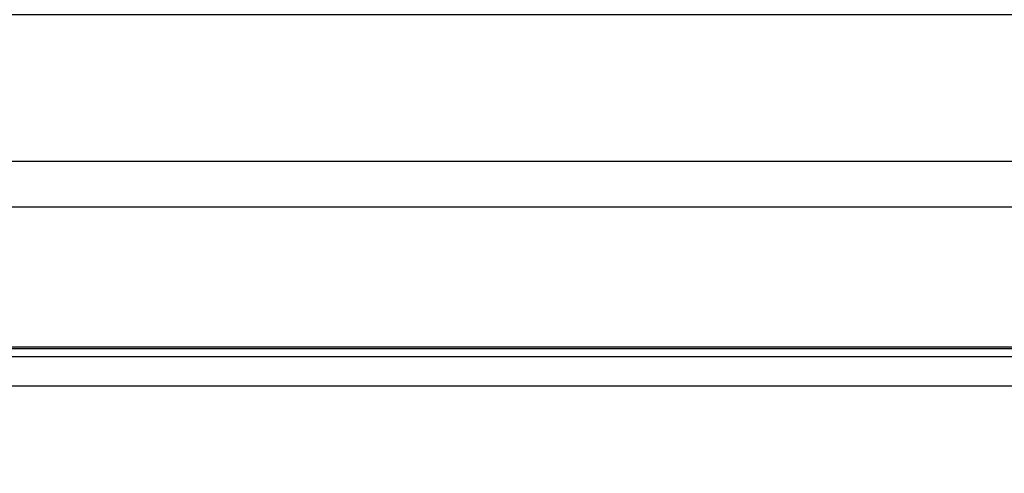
# Model space of a CAD drawing. Extents: x -631805 to -376315, y -40155 to 84873.
# Tile 20 of 256: x -618678 to -617188, y -34326 to -33639. Entities that reach past the tile are written whole.
import ezdxf

# ---------------------------------------------------------------- set-up
doc = ezdxf.new("R2010")
doc.units = 0
doc.header["$MEASUREMENT"] = 0
doc.layers.get('0').update_dxf_attribs({"color": 252})
doc.layers.add('50', color=7, linetype='Continuous')

# ---------------------------------------------------------------- blocks, each defined once
blk = doc.blocks.new('*U1009')
at = {"layer": '50', "color": 7}
for points in [[(391.762235, -435.77199), (55.98194, -435.77199), (55.98194, -385.150219), (391.762235, -385.150219), (391.762235, -435.77199)], [(55.98194, -414.285013), (391.762235, -414.285013), (391.762235, -407.405155), (55.98194, -407.405155), (55.98194, -414.285013)], [(59.825943, -728.385739), (387.918232, -728.385739), (387.918232, -441.457538), (59.825943, -441.457538), (59.825943, -728.385739)]]:
    blk.add_lwpolyline(points, dxfattribs=at)
blk = doc.blocks.new('*U1026')
at = {"layer": '50', "color": 7}
for points in [[(64.001505, -435.499232), (383.999821, -435.499232)], [(379.969373, -436.990132), (67.968952, -436.990132)], [(379.969373, -436.990132), (67.968952, -436.990132)], [(379.969373, -436.990132), (67.968952, -436.990132)]]:
    blk.add_lwpolyline(points, dxfattribs=at)

msp = doc.modelspace()

# ---------------------------------------------------------------- block references
at = {"xscale": 10, "yscale": 10, "zscale": 10}
for name in ['*U1009', '*U1026']:
    msp.add_blockref(name, (-620103.1, -29779.7), dxfattribs=at)

doc.saveas('drawing.dxf')
